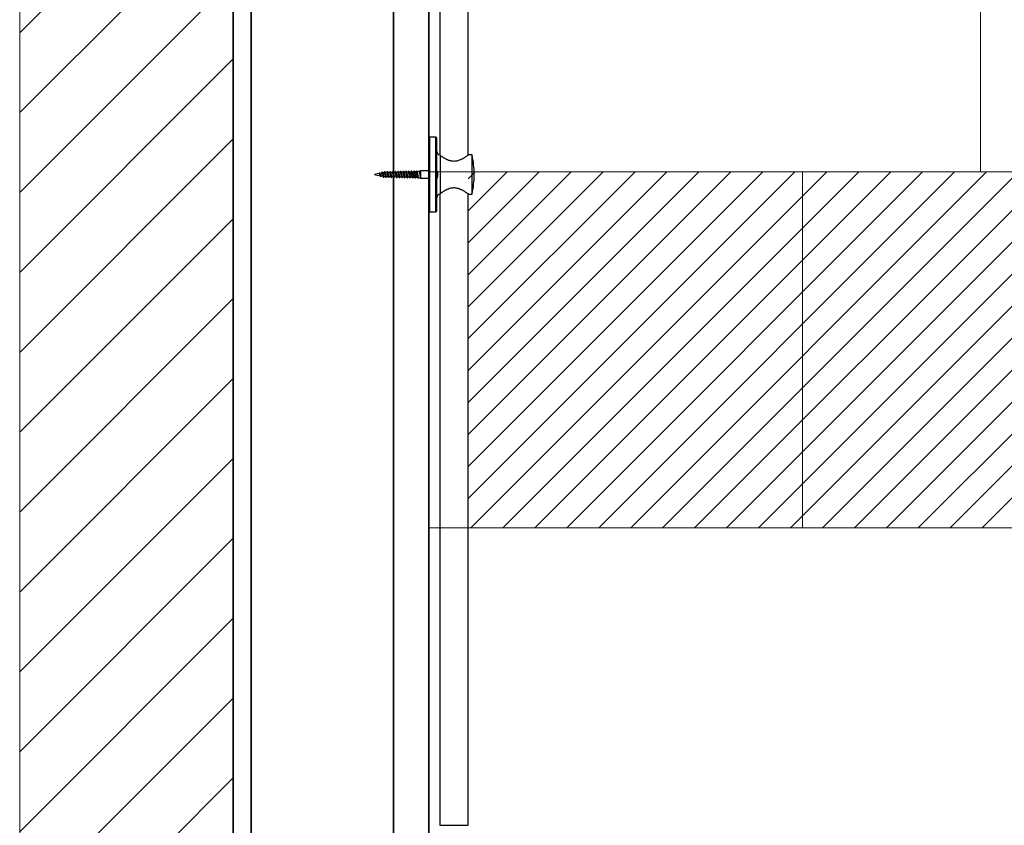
# Model space of a CAD drawing. Header units: millimetres. Extents: x 15214 to 140083, y -437840 to -79279.
# Tile 38 of 64: x 36692 to 36747, y -198302 to -198257. Entities that reach past the tile are written whole.
import ezdxf

# ---------------------------------------------------------------- set-up
doc = ezdxf.new("R2010")
doc.units = ezdxf.units.MM
for name, color, linetype, lineweight in [('0-ZABUDOWA GK-MDF', 54, 'Continuous', 35), ('1_POSADZKA PODZIAŁY', 151, 'Continuous', 0), ('1_PŁYTKI KOLOR', 7, 'Continuous', 0), ('A_wymiary', 7, 'Continuous', 5), ('Hatch', 4, 'Continuous', 5), ('Sciany', 2, 'Continuous', 35), ('WYMIAROWANIE', 1, 'Continuous', 13)]:
    doc.layers.add(name, color=color, linetype=linetype, lineweight=lineweight)
doc.layers.add('C-wypos-sanitarne', color=1, linetype='Continuous')

# ---------------------------------------------------------------- blocks, each defined once
blk = doc.blocks.new('ZESTAW PRYSZNICOWY BOK')
at = {"layer": 'C-wypos-sanitarne'}
for p, q in [((35889.4, -196238.47), (35889.4, -196694.44)), ((35905.4, -196694.48), (35905.4, -196249.68)), ((35887.25, -196684.36), (35883.75, -196684.36)), ((35883.75, -196705.36), (35883.75, -196684.36)), ((35887.25, -196705.36), (35887.25, -196684.36)), ((35887.75, -196705.36), (35887.75, -196684.86)), ((35889.75, -196716), (35889.75, -196694.73)), ((35907.55, -196694.36), (35905.53, -196694.36)), ((35907.55, -196705.36), (35907.55, -196694.36)), ((35855.23, -196704.84), (35852.75, -196705.36)), ((35852.75, -196705.36), (35855.89, -196706.03)), ((35855.76, -196704.66), (35855.74, -196704.63)), ((35855.88, -196704.82), (35855.76, -196704.64)), ((35856.64, -196704.54), (35855.81, -196704.71)), ((35856.45, -196706.32), (35856.44, -196706.35)), ((35856.45, -196706.34), (35856.56, -196706.17)), ((35856.49, -196706.16), (35857.32, -196706.34)), ((35856.88, -196704.14), (35856.85, -196704.18)), ((35857.75, -196704.3), (35857.33, -196704.39)), ((35857.58, -196706.76), (35857.57, -196706.73)), ((35857.57, -196706.74), (35857.59, -196706.76)), ((35857.66, -196706.86), (35857.59, -196706.78)), ((35858.16, -196704.29), (35857.75, -196704.3)), ((35857.75, -196705.71), (35857.75, -196704.3)), ((35857.83, -196706.86), (35858.08, -196706.43)), ((35858.09, -196706.43), (35858.08, -196706.43)), ((35858.09, -196706.43), (35858.86, -196706.45)), ((35859.66, -196704.26), (35858.88, -196704.28)), ((35859.58, -196706.47), (35860.36, -196706.48)), ((35861.16, -196704.23), (35860.38, -196704.25)), ((35861.08, -196706.5), (35861.86, -196706.51)), ((35862.65, -196704.2), (35861.87, -196704.22)), ((35862.58, -196706.53), (35863.37, -196706.55)), ((35864.15, -196704.17), (35863.37, -196704.18)), ((35864.08, -196706.56), (35864.87, -196706.58)), ((35865.65, -196704.14), (35864.87, -196704.15)), ((35865.58, -196706.59), (35866.37, -196706.61)), ((35867.15, -196704.1), (35866.37, -196704.12)), ((35867.08, -196706.62), (35867.87, -196706.64)), ((35868.65, -196704.07), (35867.87, -196704.09)), ((35868.58, -196706.65), (35869.37, -196706.67)), ((35870.15, -196704.04), (35869.37, -196704.06)), ((35870.09, -196706.69), (35870.87, -196706.7)), ((35871.65, -196704.01), (35870.87, -196704.03)), ((35871.59, -196706.72), (35872.37, -196706.73)), ((35873.15, -196703.98), (35872.37, -196704)), ((35873.09, -196706.75), (35873.87, -196706.77)), ((35873.33, -196704.34), (35873.31, -196704.28)), ((35873.5, -196705.22), (35873.47, -196705.03)), ((35873.67, -196706.16), (35873.63, -196705.93)), ((35873.84, -196706.72), (35873.78, -196706.6)), ((35873.83, -196706.71), (35873.85, -196706.74)), ((35874.69, -196703.95), (35873.87, -196703.96)), ((35874.59, -196706.78), (35875.37, -196706.8)), ((35874.69, -196703.96), (35874.65, -196703.97)), ((35874.69, -196703.95), (35874.69, -196703.96)), ((35874.74, -196704.04), (35874.69, -196703.96)), ((35874.9, -196704.64), (35874.86, -196704.46)), ((35875.05, -196705.51), (35875.04, -196705.43)), ((35876.17, -196703.92), (35875.37, -196703.93)), ((35876.09, -196706.81), (35876.74, -196706.83)), ((35876.74, -196706.83), (35876.74, -196706.55)), ((35876.74, -196706.83), (35876.89, -196706.87)), ((35877.8, -196703.62), (35876.85, -196703.87)), ((35877.48, -196707.03), (35878.67, -196707.34)), ((35878.75, -196703.36), (35878.14, -196703.53)), ((35878.75, -196707.36), (35878.7, -196707.35)), ((35883.75, -196703.36), (35878.75, -196703.36)), ((35878.75, -196707.36), (35878.75, -196703.36)), ((35878.75, -196707.36), (35883.75, -196707.36)), ((35883.75, -196726.36), (35883.75, -196705.36)), ((35887.25, -196726.36), (35887.25, -196705.36)), ((35887.75, -196704.76), (35887.92, -196704.76)), ((35887.75, -196725.86), (35887.75, -196705.36)), ((35887.92, -196705.96), (35887.75, -196705.96)), ((35907.55, -196716.36), (35907.55, -196705.36)), ((35889.4, -196716.29), (35889.4, -197071.12)), ((35905.4, -197071.12), (35905.4, -196716.25)), ((35905.53, -196716.36), (35907.55, -196716.36)), ((35883.75, -196726.36), (35887.25, -196726.36)), ((35889.4, -197071.12), (35897.4, -197071.12)), ((35897.4, -197071.12), (35905.4, -197071.12))]:
    blk.add_line(p, q, dxfattribs=at)
blk.add_lwpolyline([(35877.8, -196703.64), (35877.87, -196703.66), (35877.97, -196703.88), (35878.01, -196704.05), (35878.06, -196704.27), (35878.11, -196704.52), (35878.16, -196704.8), (35878.2, -196705.1), (35878.25, -196705.41), (35878.3, -196705.72), (35878.34, -196706.04), (35878.39, -196706.33), (35878.44, -196706.6), (35878.48, -196706.83), (35878.53, -196707.03), (35878.58, -196707.19), (35878.63, -196707.29), (35878.67, -196707.33), (35878.7, -196707.35), (35878.7, -196707.35)], dxfattribs=at)
for centre, radius, start, end in [((35887.25, -196684.86), 0.5, 0, 90), ((35889.75, -196692.36), 2, 180, 255.7261), ((35858.77, -196705.36), 50, 0, 12.709), ((35880.68, -196705.36), 7.27, 4.7362, 13.4737), ((35880.68, -196705.36), 7.27, 346.5263, 355.2638), ((35858.77, -196705.36), 50, 347.291, 0), ((35889.75, -196718.36), 2, 104.2861, 180), ((35887.25, -196725.86), 0.5, 270, 0)]:
    blk.add_arc(centre, radius, start, end, dxfattribs=at)
for points, knots in [([(35889.75, -196694.73), (35889.65, -196694.65), (35889.44, -196694.49), (35889.28, -196694.33), (35889.26, -196694.31), (35889.25, -196694.31)], [0, 0, 0, 0, 0.344507, 0.695274, 1, 1, 1, 1]), ([(35905.53, -196694.38), (35905.53, -196694.38), (35905.53, -196694.38), (35905.34, -196694.52), (35905.01, -196694.76), (35904.54, -196695.1), (35903.91, -196695.52), (35903.25, -196695.94), (35902.63, -196696.32), (35902.09, -196696.62), (35901.51, -196696.92), (35900.78, -196697.25), (35900.07, -196697.52), (35899.37, -196697.72), (35898.71, -196697.87), (35897.9, -196697.98), (35896.95, -196697.98), (35896.01, -196697.87), (35895.19, -196697.67), (35894.5, -196697.43), (35893.91, -196697.2), (35893.35, -196696.94), (35892.62, -196696.58), (35891.96, -196696.2), (35891.35, -196695.82), (35890.82, -196695.47), (35890.36, -196695.16), (35889.98, -196694.9), (35889.83, -196694.79), (35889.75, -196694.73)], [0, 0, 0, 0, 0.033457, 0.081882, 0.128126, 0.175451, 0.227386, 0.280387, 0.311411, 0.342435, 0.374233, 0.406026, 0.452658, 0.476546, 0.50043, 0.53951, 0.579711, 0.6188, 0.658892, 0.687037, 0.715187, 0.744115, 0.773046, 0.83137, 0.861185, 0.890997, 0.944799, 0.972401, 1, 1, 1, 1]), ([(35887.75, -196708.37), (35887.75, -196708.28), (35887.76, -196708.05), (35887.86, -196707.63), (35888.02, -196707.12), (35888.21, -196706.58), (35888.36, -196706.04), (35888.43, -196705.53), (35888.42, -196705.03), (35888.32, -196704.51), (35888.13, -196703.93), (35887.93, -196703.32), (35887.77, -196702.78), (35887.76, -196702.48), (35887.75, -196702.36)], [0, 0, 0, 0, 0.05102, 0.137169, 0.2235, 0.31552, 0.407372, 0.475983, 0.544519, 0.628678, 0.713094, 0.823284, 0.933126, 1, 1, 1, 1]), ([(35855.41, -196704.6), (35855.36, -196704.67), (35855.29, -196704.76), (35855.22, -196704.83), (35855.19, -196704.84)], [0, 0, 0, 0, 0.718079, 1, 1, 1, 1]), ([(35855.23, -196704.84), (35855.25, -196704.84), (35855.29, -196704.83), (35855.36, -196704.9), (35855.44, -196705.02), (35855.52, -196705.2), (35855.6, -196705.41), (35855.67, -196705.63), (35855.75, -196705.82), (35855.81, -196705.94), (35855.85, -196705.97), (35855.85, -196705.98)], [0, 0, 0, 0, 0.077593, 0.194688, 0.315184, 0.437552, 0.563621, 0.691603, 0.823149, 0.956897, 1, 1, 1, 1]), ([(35855.76, -196704.64), (35855.74, -196704.61), (35855.7, -196704.55), (35855.61, -196704.5), (35855.5, -196704.51), (35855.44, -196704.57), (35855.41, -196704.6)], [0, 0, 0, 0, 0.227675, 0.472399, 0.73176, 1, 1, 1, 1]), ([(35856.12, -196706.35), (35856.12, -196706.34), (35856.1, -196706.31), (35856.06, -196706.26), (35856.01, -196706.09), (35855.94, -196705.86), (35855.87, -196705.58), (35855.8, -196705.3), (35855.73, -196705.02), (35855.66, -196704.79), (35855.58, -196704.62), (35855.51, -196704.54), (35855.45, -196704.54), (35855.42, -196704.59), (35855.41, -196704.6), (35855.41, -196704.61)], [0, 0, 0, 0, 0.0165703, 0.0805426, 0.1772848, 0.2747539, 0.3724237, 0.47064, 0.5692277, 0.668242, 0.7677247, 0.8676096, 0.9679221, 0.9836868, 1, 1, 1, 1]), ([(35856.44, -196706.35), (35856.43, -196706.36), (35856.41, -196706.41), (35856.36, -196706.41), (35856.3, -196706.36), (35856.23, -196706.23), (35856.16, -196706.01), (35856.08, -196705.7), (35855.98, -196705.31), (35855.89, -196704.95), (35855.81, -196704.71), (35855.77, -196704.67), (35855.76, -196704.66)], [0, 0, 0, 0, 0.026317, 0.125662, 0.225083, 0.325292, 0.425417, 0.559762, 0.694446, 0.830164, 0.966651, 1, 1, 1, 1]), ([(35855.85, -196705.98), (35855.89, -196706.03), (35855.98, -196706.15), (35856.07, -196706.27), (35856.12, -196706.34)], [0, 0, 0, 0, 0.448354, 1, 1, 1, 1]), ([(35856.5, -196706.15), (35856.47, -196706.15), (35856.42, -196706.13), (35856.34, -196705.99), (35856.25, -196705.78), (35856.16, -196705.52), (35856.07, -196705.25), (35855.98, -196705.02), (35855.92, -196704.87), (35855.88, -196704.83), (35855.88, -196704.82)], [0, 0, 0, 0, 0.118534, 0.268368, 0.414171, 0.558102, 0.698489, 0.836092, 0.970697, 1, 1, 1, 1]), ([(35856.11, -196706.34), (35856.13, -196706.37), (35856.18, -196706.42), (35856.26, -196706.46), (35856.37, -196706.44), (35856.43, -196706.37), (35856.46, -196706.34)], [0, 0, 0, 0, 0.212542, 0.451409, 0.715738, 1, 1, 1, 1]), ([(35856.86, -196704.16), (35856.81, -196704.23), (35856.73, -196704.36), (35856.64, -196704.49), (35856.6, -196704.55)], [0, 0, 0, 0, 0.530027, 1, 1, 1, 1]), ([(35856.64, -196704.55), (35856.66, -196704.54), (35856.7, -196704.53), (35856.74, -196704.6), (35856.77, -196704.64)], [0, 0, 0, 0, 0.336896, 1, 1, 1, 1]), ([(35857.31, -196706.31), (35857.29, -196706.28), (35857.25, -196706.21), (35857.18, -196705.99), (35857.1, -196705.7), (35857.02, -196705.38), (35856.93, -196705.07), (35856.85, -196704.81), (35856.8, -196704.7), (35856.77, -196704.64)], [0, 0, 0, 0, 0.108094, 0.26082, 0.413121, 0.564575, 0.71534, 0.858143, 1, 1, 1, 1]), ([(35857.17, -196704.15), (35857.13, -196704.11), (35857.07, -196704.04), (35856.94, -196704.06), (35856.89, -196704.12), (35856.86, -196704.16)], [0, 0, 0, 0, 0.409737, 0.684968, 1, 1, 1, 1]), ([(35857.57, -196706.73), (35857.56, -196706.69), (35857.52, -196706.6), (35857.46, -196706.35), (35857.4, -196706.01), (35857.33, -196705.62), (35857.26, -196705.22), (35857.19, -196704.83), (35857.12, -196704.5), (35857.05, -196704.24), (35856.97, -196704.11), (35856.92, -196704.08), (35856.88, -196704.13), (35856.88, -196704.14)], [0, 0, 0, 0, 0.068321, 0.167836, 0.267251, 0.367184, 0.467171, 0.567517, 0.668119, 0.768947, 0.870215, 0.971634, 1, 1, 1, 1]), ([(35857.39, -196704.48), (35857.37, -196704.44), (35857.29, -196704.34), (35857.22, -196704.22), (35857.17, -196704.15)], [0, 0, 0, 0, 0.322839, 1, 1, 1, 1]), ([(35857.83, -196706.86), (35857.81, -196706.84), (35857.76, -196706.79), (35857.7, -196706.6), (35857.63, -196706.32), (35857.57, -196705.97), (35857.5, -196705.58), (35857.43, -196705.17), (35857.36, -196704.79), (35857.29, -196704.46), (35857.23, -196704.24), (35857.19, -196704.18), (35857.17, -196704.16)], [0, 0, 0, 0, 0.104658, 0.207527, 0.311105, 0.414553, 0.518554, 0.62261, 0.727049, 0.831765, 0.9367, 1, 1, 1, 1]), ([(35857.31, -196706.32), (35857.35, -196706.39), (35857.44, -196706.53), (35857.53, -196706.67), (35857.57, -196706.74)], [0, 0, 0, 0, 0.498823, 1, 1, 1, 1]), ([(35857.75, -196705.71), (35857.72, -196705.59), (35857.66, -196705.34), (35857.57, -196704.98), (35857.49, -196704.69), (35857.42, -196704.52), (35857.39, -196704.48), (35857.38, -196704.48)], [0, 0, 0, 0, 0.244353, 0.488165, 0.728232, 0.964231, 1, 1, 1, 1]), ([(35857.62, -196706.81), (35857.62, -196706.82), (35857.65, -196706.87), (35857.69, -196706.89), (35857.72, -196706.9)], [0, 0, 0, 0, 0.245242, 1, 1, 1, 1]), ([(35857.72, -196706.9), (35857.72, -196706.9), (35857.73, -196706.91), (35857.75, -196706.91), (35857.77, -196706.9), (35857.8, -196706.89), (35857.82, -196706.88), (35857.83, -196706.86), (35857.83, -196706.86)], [0, 0, 0, 0, 0.009128, 0.223049, 0.436681, 0.641172, 0.830248, 1, 1, 1, 1]), ([(35858.08, -196706.43), (35858.04, -196706.41), (35857.98, -196706.37), (35857.88, -196706.15), (35857.81, -196705.91), (35857.76, -196705.75), (35857.75, -196705.71)], [0, 0, 0, 0, 0.290132, 0.583221, 0.88062, 1, 1, 1, 1]), ([(35857.82, -196706.87), (35857.85, -196706.85), (35857.89, -196706.83), (35857.94, -196706.73), (35857.99, -196706.64), (35858.05, -196706.54), (35858.08, -196706.48), (35858.1, -196706.45)], [0, 0, 0, 0, 0.354692, 0.55713, 0.726031, 0.871434, 1, 1, 1, 1]), ([(35858.94, -196704.37), (35858.9, -196704.31), (35858.83, -196704.2), (35858.73, -196704.04), (35858.65, -196703.91), (35858.58, -196703.82), (35858.49, -196703.8), (35858.42, -196703.82), (35858.36, -196703.89), (35858.3, -196703.99), (35858.22, -196704.13), (35858.15, -196704.23), (35858.11, -196704.29)], [0, 0, 0, 0, 0.12788, 0.241214, 0.343351, 0.440263, 0.535625, 0.612227, 0.705174, 0.785337, 0.868714, 1, 1, 1, 1]), ([(35858.16, -196704.3), (35858.16, -196704.3), (35858.19, -196704.27), (35858.24, -196704.35), (35858.33, -196704.53), (35858.41, -196704.82), (35858.49, -196705.18), (35858.57, -196705.56), (35858.66, -196705.91), (35858.74, -196706.2), (35858.79, -196706.36), (35858.82, -196706.38), (35858.82, -196706.38)], [0, 0, 0, 0, 0.006809, 0.12961, 0.252532, 0.375742, 0.499047, 0.622566, 0.746227, 0.870101, 0.9941, 1, 1, 1, 1]), ([(35858.81, -196706.37), (35858.87, -196706.46), (35858.95, -196706.59), (35859.05, -196706.75), (35859.11, -196706.85), (35859.17, -196706.92), (35859.24, -196706.94), (35859.32, -196706.93), (35859.4, -196706.84), (35859.48, -196706.71), (35859.55, -196706.58), (35859.61, -196706.5), (35859.63, -196706.47)], [0, 0, 0, 0, 0.1907935, 0.2748746, 0.3552445, 0.4480409, 0.5249505, 0.6208564, 0.7186981, 0.8221999, 0.9373427, 1, 1, 1, 1]), ([(35859.58, -196706.46), (35859.58, -196706.46), (35859.55, -196706.48), (35859.49, -196706.4), (35859.41, -196706.21), (35859.33, -196705.91), (35859.25, -196705.55), (35859.16, -196705.16), (35859.08, -196704.81), (35859, -196704.51), (35858.95, -196704.4), (35858.92, -196704.35)], [0, 0, 0, 0, 0.008193, 0.133487, 0.258622, 0.383615, 0.508387, 0.632975, 0.757397, 0.881605, 1, 1, 1, 1]), ([(35860.43, -196704.34), (35860.4, -196704.28), (35860.32, -196704.16), (35860.22, -196704), (35860.14, -196703.88), (35860.07, -196703.78), (35859.99, -196703.77), (35859.92, -196703.79), (35859.86, -196703.86), (35859.8, -196703.96), (35859.72, -196704.09), (35859.65, -196704.2), (35859.61, -196704.26)], [0, 0, 0, 0, 0.129113, 0.2433408, 0.3457986, 0.4424279, 0.5367744, 0.6122267, 0.7035643, 0.782952, 0.8660822, 1, 1, 1, 1]), ([(35859.66, -196704.27), (35859.68, -196704.28), (35859.73, -196704.29), (35859.81, -196704.46), (35859.89, -196704.73), (35859.97, -196705.09), (35860.05, -196705.47), (35860.14, -196705.85), (35860.22, -196706.16), (35860.28, -196706.36), (35860.32, -196706.39), (35860.32, -196706.4)], [0, 0, 0, 0, 0.103183, 0.22601, 0.349011, 0.472193, 0.595538, 0.719041, 0.842785, 0.966662, 1, 1, 1, 1]), ([(35860.32, -196706.4), (35860.37, -196706.49), (35860.45, -196706.62), (35860.55, -196706.78), (35860.61, -196706.88), (35860.67, -196706.95), (35860.74, -196706.98), (35860.82, -196706.96), (35860.89, -196706.87), (35860.97, -196706.74), (35861.05, -196706.61), (35861.11, -196706.53), (35861.12, -196706.5)], [0, 0, 0, 0, 0.1898573, 0.2740908, 0.3553092, 0.4491627, 0.5257666, 0.6208413, 0.7178164, 0.8205633, 0.9351096, 1, 1, 1, 1]), ([(35861.08, -196706.48), (35861.08, -196706.49), (35861.04, -196706.51), (35860.98, -196706.41), (35860.9, -196706.19), (35860.82, -196705.86), (35860.73, -196705.48), (35860.65, -196705.09), (35860.57, -196704.73), (35860.49, -196704.46), (35860.44, -196704.37), (35860.42, -196704.33)], [0, 0, 0, 0, 0.031151, 0.156145, 0.280958, 0.405611, 0.530069, 0.654404, 0.778539, 0.902475, 1, 1, 1, 1]), ([(35861.93, -196704.3), (35861.87, -196704.21), (35861.79, -196704.08), (35861.69, -196703.92), (35861.63, -196703.82), (35861.57, -196703.75), (35861.49, -196703.74), (35861.41, -196703.76), (35861.35, -196703.85), (35861.27, -196703.98), (35861.19, -196704.11), (35861.14, -196704.2), (35861.12, -196704.23)], [0, 0, 0, 0, 0.188171, 0.272691, 0.355328, 0.452034, 0.529755, 0.624824, 0.71968, 0.819491, 0.930607, 1, 1, 1, 1]), ([(35861.16, -196704.25), (35861.17, -196704.24), (35861.22, -196704.24), (35861.29, -196704.38), (35861.37, -196704.64), (35861.45, -196704.99), (35861.53, -196705.38), (35861.62, -196705.77), (35861.7, -196706.11), (35861.77, -196706.35), (35861.81, -196706.41), (35861.82, -196706.43)], [0, 0, 0, 0, 0.073636, 0.196111, 0.31874, 0.441545, 0.564551, 0.687706, 0.81104, 0.934529, 1, 1, 1, 1]), ([(35861.81, -196706.43), (35861.88, -196706.54), (35861.97, -196706.69), (35862.08, -196706.86), (35862.13, -196706.95), (35862.2, -196707), (35862.24, -196707.01), (35862.28, -196707), (35862.3, -196706.99), (35862.32, -196706.98), (35862.33, -196706.97), (35862.34, -196706.96), (35862.34, -196706.95), (35862.35, -196706.95), (35862.36, -196706.93), (35862.37, -196706.93), (35862.38, -196706.91), (35862.42, -196706.86), (35862.46, -196706.79), (35862.53, -196706.68), (35862.59, -196706.59), (35862.62, -196706.53)], [0, 0, 0, 0, 0.2183038, 0.309196, 0.3913931, 0.4714567, 0.538395, 0.5626531, 0.5810249, 0.5883416, 0.5946922, 0.6055869, 0.6105504, 0.615631, 0.6271993, 0.6597461, 0.702504, 0.7507455, 0.8083184, 0.8776728, 1, 1, 1, 1]), ([(35862.58, -196706.51), (35862.57, -196706.52), (35862.53, -196706.53), (35862.46, -196706.4), (35862.38, -196706.15), (35862.3, -196705.8), (35862.22, -196705.4), (35862.13, -196705), (35862.05, -196704.65), (35861.98, -196704.4), (35861.93, -196704.33), (35861.92, -196704.3)], [0, 0, 0, 0, 0.056556, 0.180569, 0.304361, 0.427988, 0.551441, 0.674757, 0.797842, 0.920841, 1, 1, 1, 1]), ([(35863.42, -196704.27), (35863.37, -196704.18), (35863.28, -196704.03), (35863.18, -196703.87), (35863.13, -196703.79), (35863.1, -196703.75), (35863.07, -196703.72), (35863.02, -196703.71), (35862.98, -196703.71), (35862.96, -196703.71), (35862.91, -196703.74), (35862.86, -196703.81), (35862.76, -196703.96), (35862.67, -196704.1), (35862.62, -196704.2)], [0, 0, 0, 0, 0.185932, 0.314437, 0.358308, 0.390772, 0.453274, 0.525783, 0.565493, 0.588597, 0.61864, 0.693524, 0.791382, 1, 1, 1, 1]), ([(35862.66, -196704.21), (35862.66, -196704.21), (35862.7, -196704.19), (35862.77, -196704.3), (35862.85, -196704.54), (35862.93, -196704.88), (35863.01, -196705.27), (35863.09, -196705.68), (35863.18, -196706.05), (35863.25, -196706.34), (35863.3, -196706.43), (35863.33, -196706.47)], [0, 0, 0, 0, 0.041337, 0.1628303, 0.2845042, 0.4063234, 0.5283219, 0.6504954, 0.7728213, 0.8953202, 1, 1, 1, 1]), ([(35863.32, -196706.47), (35863.38, -196706.57), (35863.46, -196706.71), (35863.56, -196706.86), (35863.6, -196706.92), (35863.63, -196706.97), (35863.64, -196706.99), (35863.68, -196707.02), (35863.72, -196707.03), (35863.75, -196707.04), (35863.79, -196707.03), (35863.84, -196707.01), (35863.89, -196706.93), (35863.96, -196706.82), (35864.04, -196706.69), (35864.1, -196706.6), (35864.12, -196706.56)], [0, 0, 0, 0, 0.211993, 0.286599, 0.340754, 0.360711, 0.405478, 0.465071, 0.526413, 0.559653, 0.584832, 0.616976, 0.694905, 0.795663, 0.919192, 1, 1, 1, 1]), ([(35864.08, -196706.54), (35864.07, -196706.54), (35864.02, -196706.54), (35863.95, -196706.38), (35863.86, -196706.1), (35863.78, -196705.72), (35863.7, -196705.31), (35863.62, -196704.91), (35863.53, -196704.56), (35863.47, -196704.33), (35863.43, -196704.28), (35863.41, -196704.26)], [0, 0, 0, 0, 0.08436, 0.20759, 0.330577, 0.453475, 0.57614, 0.698714, 0.821068, 0.943297, 1, 1, 1, 1]), ([(35864.92, -196704.24), (35864.89, -196704.17), (35864.82, -196704.06), (35864.72, -196703.9), (35864.64, -196703.77), (35864.57, -196703.68), (35864.49, -196703.67), (35864.42, -196703.69), (35864.36, -196703.76), (35864.3, -196703.86), (35864.22, -196704), (35864.16, -196704.1), (35864.12, -196704.17)], [0, 0, 0, 0, 0.127765, 0.24033, 0.341345, 0.437561, 0.532881, 0.609252, 0.701651, 0.781463, 0.864307, 1, 1, 1, 1]), ([(35864.15, -196704.17), (35864.16, -196704.17), (35864.19, -196704.15), (35864.24, -196704.23), (35864.32, -196704.43), (35864.41, -196704.76), (35864.49, -196705.15), (35864.57, -196705.57), (35864.65, -196705.97), (35864.73, -196706.29), (35864.79, -196706.47), (35864.82, -196706.5), (35864.82, -196706.5)], [0, 0, 0, 0, 0.007429, 0.129194, 0.251112, 0.373217, 0.495475, 0.61787, 0.740439, 0.863177, 0.986085, 1, 1, 1, 1]), ([(35864.82, -196706.5), (35864.89, -196706.61), (35864.98, -196706.76), (35865.08, -196706.92), (35865.13, -196707.02), (35865.17, -196707.05), (35865.25, -196707.08), (35865.31, -196707.06), (35865.38, -196707), (35865.42, -196706.93), (35865.47, -196706.84), (35865.54, -196706.73), (35865.59, -196706.64), (35865.62, -196706.59)], [0, 0, 0, 0, 0.2181791, 0.2925553, 0.3456352, 0.4300111, 0.5340826, 0.6561882, 0.7160336, 0.772366, 0.8310429, 0.8955804, 1, 1, 1, 1]), ([(35865.58, -196706.59), (35865.56, -196706.58), (35865.51, -196706.55), (35865.43, -196706.35), (35865.34, -196706.03), (35865.26, -196705.63), (35865.18, -196705.21), (35865.1, -196704.8), (35865.01, -196704.47), (35864.95, -196704.27), (35864.92, -196704.24), (35864.91, -196704.23)], [0, 0, 0, 0, 0.1145882, 0.2375836, 0.3603799, 0.4830191, 0.6054743, 0.7278209, 0.8499214, 0.9719646, 1, 1, 1, 1]), ([(35866.42, -196704.2), (35866.36, -196704.09), (35866.26, -196703.94), (35866.16, -196703.77), (35866.1, -196703.68), (35866.05, -196703.65), (35865.97, -196703.64), (35865.92, -196703.66), (35865.86, -196703.73), (35865.82, -196703.8), (35865.77, -196703.89), (35865.7, -196704), (35865.65, -196704.08), (35865.62, -196704.14)], [0, 0, 0, 0, 0.219451, 0.295644, 0.351228, 0.440357, 0.546023, 0.665866, 0.722559, 0.775805, 0.831301, 0.893091, 1, 1, 1, 1]), ([(35865.65, -196704.15), (35865.68, -196704.15), (35865.72, -196704.16), (35865.8, -196704.34), (35865.88, -196704.63), (35865.96, -196705.02), (35866.05, -196705.45), (35866.13, -196705.87), (35866.21, -196706.22), (35866.28, -196706.46), (35866.32, -196706.51), (35866.33, -196706.53)], [0, 0, 0, 0, 0.092467, 0.213454, 0.334615, 0.455941, 0.57739, 0.69901, 0.820795, 0.942747, 1, 1, 1, 1]), ([(35866.32, -196706.54), (35866.39, -196706.64), (35866.48, -196706.79), (35866.58, -196706.96), (35866.63, -196707.04), (35866.68, -196707.08), (35866.72, -196707.1), (35866.76, -196707.1), (35866.8, -196707.09), (35866.82, -196707.08), (35866.83, -196707.07), (35866.84, -196707.07), (35866.84, -196707.06), (35866.85, -196707.05), (35866.85, -196707.04), (35866.86, -196707.03), (35866.87, -196707.02), (35866.89, -196707), (35866.92, -196706.95), (35866.97, -196706.88), (35867.03, -196706.77), (35867.09, -196706.68), (35867.12, -196706.62)], [0, 0, 0, 0, 0.216858, 0.308588, 0.393501, 0.43654, 0.479786, 0.551859, 0.577041, 0.595145, 0.601855, 0.607376, 0.616636, 0.621106, 0.625911, 0.637352, 0.670229, 0.712673, 0.759697, 0.815129, 0.88155, 1, 1, 1, 1]), ([(35867.08, -196706.61), (35867.08, -196706.61), (35867.05, -196706.64), (35866.99, -196706.53), (35866.9, -196706.3), (35866.82, -196705.95), (35866.74, -196705.53), (35866.66, -196705.09), (35866.58, -196704.69), (35866.49, -196704.36), (35866.44, -196704.25), (35866.41, -196704.19)], [0, 0, 0, 0, 0.023823, 0.146606, 0.269303, 0.391796, 0.514143, 0.6363, 0.758348, 0.880165, 1, 1, 1, 1]), ([(35867.92, -196704.17), (35867.85, -196704.06), (35867.76, -196703.91), (35867.67, -196703.75), (35867.61, -196703.66), (35867.57, -196703.63), (35867.5, -196703.6), (35867.44, -196703.62), (35867.37, -196703.67), (35867.33, -196703.75), (35867.28, -196703.84), (35867.21, -196703.96), (35867.15, -196704.05), (35867.12, -196704.11)], [0, 0, 0, 0, 0.2184423, 0.2915886, 0.3420169, 0.4186611, 0.5179799, 0.6391831, 0.6998034, 0.7572589, 0.817305, 0.8834453, 1, 1, 1, 1]), ([(35867.15, -196704.12), (35867.17, -196704.12), (35867.21, -196704.1), (35867.27, -196704.24), (35867.36, -196704.5), (35867.44, -196704.88), (35867.52, -196705.31), (35867.6, -196705.75), (35867.68, -196706.14), (35867.76, -196706.44), (35867.81, -196706.53), (35867.83, -196706.57)], [0, 0, 0, 0, 0.054103, 0.17446, 0.294955, 0.415659, 0.536488, 0.657461, 0.778591, 0.89986, 1, 1, 1, 1]), ([(35867.82, -196706.57), (35867.89, -196706.67), (35867.98, -196706.82), (35868.08, -196706.99), (35868.13, -196707.08), (35868.19, -196707.13), (35868.24, -196707.14), (35868.28, -196707.13), (35868.3, -196707.12), (35868.31, -196707.11), (35868.33, -196707.11), (35868.33, -196707.1), (35868.34, -196707.09), (35868.35, -196707.08), (35868.36, -196707.07), (35868.36, -196707.06), (35868.38, -196707.05), (35868.41, -196707), (35868.45, -196706.93), (35868.53, -196706.81), (35868.58, -196706.72), (35868.62, -196706.66)], [0, 0, 0, 0, 0.2157855, 0.3044746, 0.3841343, 0.4618768, 0.5274019, 0.5514807, 0.5700635, 0.577629, 0.5843197, 0.5958348, 0.6009696, 0.6061658, 0.6178725, 0.6505766, 0.6931136, 0.7413423, 0.7993276, 0.8695771, 1, 1, 1, 1]), ([(35868.59, -196706.64), (35868.57, -196706.64), (35868.53, -196706.65), (35868.46, -196706.51), (35868.38, -196706.23), (35868.3, -196705.85), (35868.22, -196705.41), (35868.14, -196704.97), (35868.05, -196704.57), (35867.98, -196704.29), (35867.93, -196704.2), (35867.91, -196704.17)], [0, 0, 0, 0, 0.058129, 0.180491, 0.302774, 0.424866, 0.546804, 0.668568, 0.790222, 0.911668, 1, 1, 1, 1]), ([(35869.42, -196704.14), (35869.35, -196704.02), (35869.26, -196703.87), (35869.15, -196703.7), (35869.1, -196703.62), (35869.06, -196703.59), (35868.99, -196703.57), (35868.92, -196703.6), (35868.88, -196703.63), (35868.84, -196703.7), (35868.8, -196703.77), (35868.76, -196703.85), (35868.69, -196703.95), (35868.65, -196704.03), (35868.62, -196704.07)], [0, 0, 0, 0, 0.2145077, 0.2935644, 0.3574367, 0.413687, 0.4705728, 0.5860665, 0.7013611, 0.751239, 0.797067, 0.8449707, 0.9001236, 1, 1, 1, 1]), ([(35868.65, -196704.08), (35868.66, -196704.08), (35868.69, -196704.05), (35868.74, -196704.15), (35868.83, -196704.38), (35868.91, -196704.73), (35868.99, -196705.16), (35869.07, -196705.61), (35869.15, -196706.03), (35869.23, -196706.37), (35869.3, -196706.57), (35869.33, -196706.6), (35869.33, -196706.6)], [0, 0, 0, 0, 0.014349, 0.134244, 0.254262, 0.374479, 0.494815, 0.615313, 0.735934, 0.856729, 0.977633, 1, 1, 1, 1]), ([(35869.33, -196706.61), (35869.38, -196706.69), (35869.47, -196706.84), (35869.56, -196707), (35869.62, -196707.08), (35869.64, -196707.12), (35869.68, -196707.15), (35869.74, -196707.17), (35869.78, -196707.16), (35869.81, -196707.15), (35869.86, -196707.12), (35869.9, -196707.04), (35870, -196706.9), (35870.07, -196706.77), (35870.12, -196706.69)], [0, 0, 0, 0, 0.176787, 0.298044, 0.339468, 0.370451, 0.441253, 0.54116, 0.601622, 0.634428, 0.669319, 0.742678, 0.828502, 1, 1, 1, 1]), ([(35870.09, -196706.67), (35870.06, -196706.67), (35870.02, -196706.66), (35869.94, -196706.47), (35869.86, -196706.15), (35869.78, -196705.73), (35869.69, -196705.28), (35869.61, -196704.83), (35869.53, -196704.46), (35869.46, -196704.21), (35869.42, -196704.16), (35869.41, -196704.14)], [0, 0, 0, 0, 0.093861, 0.215454, 0.336964, 0.458294, 0.579468, 0.700478, 0.821389, 0.942092, 1, 1, 1, 1]), ([(35870.91, -196704.1), (35870.88, -196704.03), (35870.81, -196703.92), (35870.72, -196703.77), (35870.64, -196703.65), (35870.6, -196703.58), (35870.53, -196703.54), (35870.45, -196703.55), (35870.4, -196703.59), (35870.36, -196703.64), (35870.3, -196703.75), (35870.21, -196703.89), (35870.15, -196704), (35870.12, -196704.04)], [0, 0, 0, 0, 0.1297038, 0.2332415, 0.3149879, 0.3846014, 0.481016, 0.6161526, 0.6549818, 0.695559, 0.7877988, 0.9028742, 1, 1, 1, 1]), ([(35870.15, -196704.06), (35870.17, -196704.06), (35870.22, -196704.07), (35870.3, -196704.26), (35870.38, -196704.58), (35870.46, -196704.99), (35870.54, -196705.45), (35870.63, -196705.9), (35870.71, -196706.29), (35870.78, -196706.55), (35870.82, -196706.61), (35870.83, -196706.63)], [0, 0, 0, 0, 0.092872, 0.212329, 0.332005, 0.451782, 0.571713, 0.691761, 0.811996, 0.932316, 1, 1, 1, 1]), ([(35870.83, -196706.64), (35870.88, -196706.73), (35870.96, -196706.86), (35871.06, -196707.02), (35871.12, -196707.12), (35871.17, -196707.18), (35871.24, -196707.21), (35871.32, -196707.19), (35871.39, -196707.1), (35871.46, -196706.98), (35871.54, -196706.85), (35871.6, -196706.75), (35871.62, -196706.72)], [0, 0, 0, 0, 0.187733, 0.270329, 0.349397, 0.439859, 0.515216, 0.610141, 0.70647, 0.80814, 0.921916, 1, 1, 1, 1]), ([(35871.59, -196706.71), (35871.58, -196706.71), (35871.55, -196706.74), (35871.5, -196706.64), (35871.42, -196706.41), (35871.33, -196706.04), (35871.25, -196705.6), (35871.17, -196705.13), (35871.09, -196704.69), (35871.01, -196704.34), (35870.95, -196704.13), (35870.91, -196704.1), (35870.91, -196704.1)], [0, 0, 0, 0, 0.009568, 0.130785, 0.251809, 0.372758, 0.493518, 0.614139, 0.734603, 0.854954, 0.97511, 1, 1, 1, 1]), ([(35872.41, -196704.07), (35872.35, -196703.96), (35872.26, -196703.81), (35872.16, -196703.65), (35872.11, -196703.56), (35872.07, -196703.53), (35872, -196703.51), (35871.94, -196703.52), (35871.87, -196703.58), (35871.84, -196703.65), (35871.78, -196703.74), (35871.71, -196703.86), (35871.65, -196703.95), (35871.62, -196704.01)], [0, 0, 0, 0, 0.219768, 0.29301, 0.342935, 0.417032, 0.514941, 0.635755, 0.696229, 0.753592, 0.813768, 0.880164, 1, 1, 1, 1]), ([(35871.65, -196704.03), (35871.66, -196704.03), (35871.7, -196704.01), (35871.77, -196704.15), (35871.85, -196704.43), (35871.93, -196704.82), (35872.01, -196705.28), (35872.1, -196705.75), (35872.18, -196706.18), (35872.26, -196706.51), (35872.31, -196706.62), (35872.34, -196706.68)], [0, 0, 0, 0, 0.049966, 0.168914, 0.288099, 0.40735, 0.526792, 0.646319, 0.766052, 0.885842, 1, 1, 1, 1]), ([(35872.33, -196706.68), (35872.38, -196706.76), (35872.47, -196706.91), (35872.57, -196707.07), (35872.62, -196707.15), (35872.64, -196707.19), (35872.68, -196707.22), (35872.73, -196707.24), (35872.77, -196707.23), (35872.8, -196707.22), (35872.85, -196707.2), (35872.89, -196707.12), (35872.99, -196706.97), (35873.07, -196706.84), (35873.12, -196706.75)], [0, 0, 0, 0, 0.179047, 0.30157, 0.343253, 0.374303, 0.441876, 0.532066, 0.585354, 0.615025, 0.648453, 0.722402, 0.812265, 1, 1, 1, 1]), ([(35873.09, -196706.73), (35873.08, -196706.73), (35873.04, -196706.75), (35872.97, -196706.61), (35872.89, -196706.32), (35872.81, -196705.92), (35872.73, -196705.45), (35872.64, -196704.97), (35872.56, -196704.55), (35872.48, -196704.22), (35872.43, -196704.11), (35872.41, -196704.06)], [0, 0, 0, 0, 0.048738, 0.169886, 0.290854, 0.411734, 0.532433, 0.653006, 0.773415, 0.893711, 1, 1, 1, 1]), ([(35873.91, -196704.03), (35873.86, -196703.94), (35873.77, -196703.8), (35873.67, -196703.64), (35873.62, -196703.55), (35873.6, -196703.52), (35873.56, -196703.49), (35873.52, -196703.48), (35873.49, -196703.48), (35873.46, -196703.48), (35873.41, -196703.51), (35873.37, -196703.58), (35873.25, -196703.75), (35873.16, -196703.92), (35873.08, -196704.04)], [0, 0, 0, 0, 0.176615, 0.297968, 0.339359, 0.370345, 0.429841, 0.497078, 0.533325, 0.55498, 0.583325, 0.653776, 0.746197, 1, 1, 1, 1]), ([(35873.15, -196703.98), (35873.15, -196703.98), (35873.18, -196703.95), (35873.24, -196704.04), (35873.29, -196704.2), (35873.31, -196704.28)], [0, 0, 0, 0, 0.025992, 0.533492, 1, 1, 1, 1]), ([(35873.47, -196705.03), (35873.44, -196704.9), (35873.4, -196704.64), (35873.35, -196704.44), (35873.33, -196704.34)], [0, 0, 0, 0, 0.5002528, 1, 1, 1, 1]), ([(35873.63, -196705.93), (35873.61, -196705.81), (35873.56, -196705.58), (35873.52, -196705.34), (35873.5, -196705.22)], [0, 0, 0, 0, 0.50024, 1, 1, 1, 1]), ([(35873.63, -196705.93), (35873.65, -196705.99), (35873.67, -196706.07), (35873.67, -196706.14), (35873.67, -196706.16)], [0, 0, 0, 0, 0.743206, 1, 1, 1, 1]), ([(35873.78, -196706.6), (35873.77, -196706.54), (35873.73, -196706.42), (35873.69, -196706.25), (35873.67, -196706.16)], [0, 0, 0, 0, 0.500253, 1, 1, 1, 1]), ([(35873.85, -196706.74), (35873.91, -196706.84), (35873.99, -196706.97), (35874.08, -196707.12), (35874.13, -196707.21), (35874.17, -196707.25), (35874.24, -196707.27), (35874.3, -196707.26), (35874.37, -196707.21), (35874.41, -196707.13), (35874.46, -196707.05), (35874.53, -196706.93), (35874.59, -196706.84), (35874.62, -196706.78)], [0, 0, 0, 0, 0.1998838, 0.2742023, 0.3261446, 0.4071673, 0.5100964, 0.6337865, 0.695407, 0.7536535, 0.814622, 0.8816942, 1, 1, 1, 1]), ([(35874.59, -196706.76), (35874.57, -196706.76), (35874.52, -196706.75), (35874.45, -196706.55), (35874.36, -196706.22), (35874.28, -196705.78), (35874.2, -196705.29), (35874.12, -196704.81), (35874.04, -196704.41), (35873.96, -196704.13), (35873.92, -196704.06), (35873.9, -196704.04)], [0, 0, 0, 0, 0.088816, 0.2089, 0.328827, 0.448637, 0.56829, 0.687827, 0.807204, 0.926462, 1, 1, 1, 1]), ([(35875.41, -196703.99), (35875.35, -196703.9), (35875.26, -196703.74), (35875.16, -196703.57), (35875.11, -196703.5), (35875.09, -196703.48), (35875.05, -196703.46), (35875.01, -196703.45), (35874.98, -196703.45), (35874.95, -196703.46), (35874.87, -196703.51), (35874.78, -196703.7), (35874.66, -196703.89), (35874.58, -196704)], [0, 0, 0, 0, 0.201699, 0.32421, 0.343728, 0.388905, 0.447773, 0.506504, 0.537657, 0.560926, 0.59015, 0.752413, 1, 1, 1, 1]), ([(35874.86, -196704.46), (35874.84, -196704.38), (35874.81, -196704.22), (35874.77, -196704.1), (35874.75, -196704.05), (35874.74, -196704.04)], [0, 0, 0, 0, 0.446408, 0.89187, 1, 1, 1, 1]), ([(35875.04, -196705.43), (35875.02, -196705.3), (35874.97, -196705.03), (35874.92, -196704.77), (35874.9, -196704.64), (35874.9, -196704.64)], [0, 0, 0, 0, 0.482583, 0.9641713, 1, 1, 1, 1]), ([(35875.33, -196706.73), (35875.33, -196706.73), (35875.3, -196706.7), (35875.24, -196706.48), (35875.15, -196706.11), (35875.09, -196705.75), (35875.06, -196705.55), (35875.05, -196705.51)], [0, 0, 0, 0, 0.0479019, 0.3410434, 0.6351397, 0.9282027, 1, 1, 1, 1]), ([(35875.33, -196706.74), (35875.39, -196706.83), (35875.47, -196706.97), (35875.57, -196707.13), (35875.62, -196707.21), (35875.65, -196707.26), (35875.69, -196707.29), (35875.75, -196707.3), (35875.79, -196707.29), (35875.83, -196707.27), (35875.87, -196707.24), (35875.91, -196707.16), (35876, -196707.01), (35876.07, -196706.89), (35876.12, -196706.81)], [0, 0, 0, 0, 0.172402, 0.290821, 0.331458, 0.362221, 0.437202, 0.549026, 0.618361, 0.654875, 0.691024, 0.761732, 0.840269, 1, 1, 1, 1]), ([(35876.09, -196706.81), (35876.09, -196706.81), (35876.06, -196706.83), (35876, -196706.73), (35875.92, -196706.48), (35875.84, -196706.09), (35875.75, -196705.62), (35875.67, -196705.12), (35875.59, -196704.64), (35875.51, -196704.27), (35875.45, -196704.04), (35875.41, -196704.01), (35875.4, -196704)], [0, 0, 0, 0, 0.010152, 0.129987, 0.249717, 0.369281, 0.488735, 0.608039, 0.727227, 0.84626, 0.96518, 1, 1, 1, 1]), ([(35876.91, -196703.96), (35876.86, -196703.88), (35876.77, -196703.73), (35876.67, -196703.57), (35876.62, -196703.49), (35876.59, -196703.45), (35876.56, -196703.43), (35876.51, -196703.41), (35876.48, -196703.42), (35876.45, -196703.42), (35876.4, -196703.45), (35876.36, -196703.52), (35876.26, -196703.68), (35876.18, -196703.82), (35876.12, -196703.92)], [0, 0, 0, 0, 0.1812788, 0.3058926, 0.3486946, 0.381283, 0.4473462, 0.5268832, 0.5713924, 0.5968734, 0.627518, 0.69928, 0.7905742, 1, 1, 1, 1]), ([(35876.75, -196706.53), (35876.73, -196706.45), (35876.69, -196706.28), (35876.62, -196705.95), (35876.56, -196705.55), (35876.48, -196705.08), (35876.4, -196704.6), (35876.32, -196704.25), (35876.25, -196704.03), (35876.2, -196703.93), (35876.17, -196703.93), (35876.15, -196703.93)], [0, 0, 0, 0, 0.103237, 0.207364, 0.31113, 0.449713, 0.587792, 0.726325, 0.830083, 0.934036, 1, 1, 1, 1]), ([(35876.75, -196706.53), (35876.78, -196706.64), (35876.82, -196706.76), (35876.85, -196706.79), (35876.85, -196706.8)], [0, 0, 0, 0, 0.897224, 1, 1, 1, 1]), ([(35876.84, -196706.77), (35876.89, -196706.86), (35876.97, -196707.01), (35877.07, -196707.17), (35877.12, -196707.25), (35877.15, -196707.29), (35877.18, -196707.31), (35877.22, -196707.33), (35877.26, -196707.33), (35877.29, -196707.33), (35877.34, -196707.31), (35877.38, -196707.23), (35877.44, -196707.14), (35877.49, -196707.06), (35877.51, -196707.03)], [0, 0, 0, 0, 0.210935, 0.355242, 0.404455, 0.441438, 0.516276, 0.606244, 0.656606, 0.686102, 0.722559, 0.809103, 0.919307, 1, 1, 1, 1]), ([(35877.48, -196707.02), (35877.48, -196707.02), (35877.46, -196707.05), (35877.41, -196706.92), (35877.34, -196706.64), (35877.27, -196706.19), (35877.19, -196705.67), (35877.12, -196705.12), (35877.05, -196704.61), (35876.98, -196704.21), (35876.92, -196703.98), (35876.89, -196703.95), (35876.88, -196703.94)], [0, 0, 0, 0, 0.003406, 0.127999, 0.251681, 0.373533, 0.494375, 0.613477, 0.731485, 0.847838, 0.963013, 1, 1, 1, 1]), ([(35878.18, -196703.55), (35878.17, -196703.53), (35878.14, -196703.49), (35878.1, -196703.43), (35878.04, -196703.38), (35877.95, -196703.38), (35877.9, -196703.42), (35877.86, -196703.48), (35877.82, -196703.55), (35877.79, -196703.6), (35877.77, -196703.63)], [0, 0, 0, 0, 0.066882, 0.169872, 0.257186, 0.538118, 0.739261, 0.828914, 0.912427, 1, 1, 1, 1]), ([(35878.75, -196707.36), (35878.74, -196707.36), (35878.71, -196707.35), (35878.74, -196707.33), (35878.71, -196707.24), (35878.67, -196707.06), (35878.63, -196706.8), (35878.59, -196706.46), (35878.56, -196706.17), (35878.52, -196705.85), (35878.49, -196705.52), (35878.45, -196705.19), (35878.41, -196704.87), (35878.38, -196704.57), (35878.34, -196704.29), (35878.31, -196704.04), (35878.27, -196703.84), (35878.24, -196703.68), (35878.2, -196703.58), (35878.18, -196703.56), (35878.18, -196703.55)], [0, 0, 0, 0, 0.014408, 0.072398, 0.122279, 0.173432, 0.281337, 0.338103, 0.3965, 0.453592, 0.512384, 0.568743, 0.626732, 0.683077, 0.741113, 0.796502, 0.853504, 0.908734, 0.965621, 1, 1, 1, 1]), ([(35889.75, -196716), (35889.83, -196715.94), (35890, -196715.82), (35890.32, -196715.59), (35890.69, -196715.34), (35891.1, -196715.07), (35891.54, -196714.79), (35892.02, -196714.5), (35892.54, -196714.21), (35893.23, -196713.84), (35893.96, -196713.5), (35894.72, -196713.22), (35895.42, -196713), (35896.26, -196712.82), (35897.23, -196712.73), (35898.22, -196712.78), (35899.06, -196712.92), (35899.75, -196713.11), (35900.5, -196713.36), (35901.26, -196713.69), (35902.01, -196714.07), (35902.6, -196714.39), (35903.15, -196714.72), (35903.66, -196715.05), (35904.11, -196715.35), (35904.52, -196715.62), (35904.87, -196715.87), (35905.19, -196716.1), (35905.44, -196716.28), (35905.56, -196716.37), (35905.54, -196716.36), (35905.53, -196716.35)], [0, 0, 0, 0, 0.029905, 0.059816, 0.090703, 0.121594, 0.151446, 0.1813, 0.211834, 0.242367, 0.295973, 0.323457, 0.350933, 0.391279, 0.432713, 0.4731, 0.514728, 0.5405, 0.56628, 0.619237, 0.652696, 0.686158, 0.720586, 0.755012, 0.788403, 0.821788, 0.856497, 0.891197, 0.938167, 0.98646, 1, 1, 1, 1]), ([(35889.25, -196716.42), (35889.25, -196716.42), (35889.23, -196716.44), (35889.31, -196716.37), (35889.48, -196716.21), (35889.66, -196716.07), (35889.75, -196716)], [0, 0, 0, 0, 0.040054, 0.395275, 0.695413, 1, 1, 1, 1])]:
    blk.add_open_spline(points, degree=3, knots=knots, dxfattribs=at)

msp = doc.modelspace()

# ---------------------------------------------------------------- hatches: boundary and pattern name
at = {"layer": '1_PŁYTKI KOLOR', "true_color": 0xcfa968}
h = msp.add_hatch(dxfattribs=at)
h.set_pattern_fill('ANSI31', color=43, scale=0.4)
h.paths.add_polyline_path([(37093.6213, -198265.54718), (36716.82726, -198265.54718), (36716.82726, -198285.54718), (37093.6213, -198285.54718)])
at = {"layer": 'Hatch'}
h = msp.add_hatch(dxfattribs=at)
h.set_pattern_fill('ANSI31', color=256)
h.set_pattern_definition([(45, (-23374.946, -3769.959), (-2.24506403, 2.24506403), [])])
h.paths.add_polyline_path([(36691.6213, -198409.54718), (36703.6213, -198409.54718), (36703.6213, -198133.54718), (36691.6213, -198133.54718)])

# ---------------------------------------------------------------- linework, layer by layer
at = {"layer": '0-ZABUDOWA GK-MDF'}
for points in [[(36712.6213, -198409.54718), (36712.6213, -198133.54718)], [(36714.6213, -198409.54718), (36714.6213, -198133.54718)]]:
    msp.add_lwpolyline(points, dxfattribs=at)
at = {"layer": '1_POSADZKA PODZIAŁY', "linetype": 'Continuous'}
msp.add_lwpolyline([(36714.6213, -198172.54718), (36912.6213, -198172.54718), (36912.6213, -198409.54718), (36714.6213, -198409.54718)], close=True, dxfattribs=at)
for points in [[(36745.6213, -198265.54718), (36745.6213, -198234.54718)], [(36714.6213, -198265.54718), (36912.6213, -198265.54718)], [(36735.6213, -198285.54718), (36735.6213, -198265.54718)], [(36714.6213, -198285.54718), (36912.6213, -198285.54718)]]:
    msp.add_lwpolyline(points, dxfattribs=at)
at = {"layer": 'Sciany'}
for points in [[(36703.6213, -198409.54718), (36703.6213, -198133.54718)], [(36704.6213, -198409.54718), (36704.6213, -198133.54718)]]:
    msp.add_lwpolyline(points, dxfattribs=at)
at = {"layer": 'WYMIAROWANIE'}
msp.add_lwpolyline([(36691.6213, -198409.54718), (36703.6213, -198409.54718), (36703.6213, -198133.54718), (36691.6213, -198133.54718)], close=True, dxfattribs=at)

# ---------------------------------------------------------------- block references
at = {"layer": 'A_wymiary', "xscale": 0.1, "yscale": 0.1, "zscale": 0.1}
msp.add_blockref('ZESTAW PRYSZNICOWY BOK', (33126.28741, -178595.16071), dxfattribs=at)

doc.saveas('drawing.dxf')
